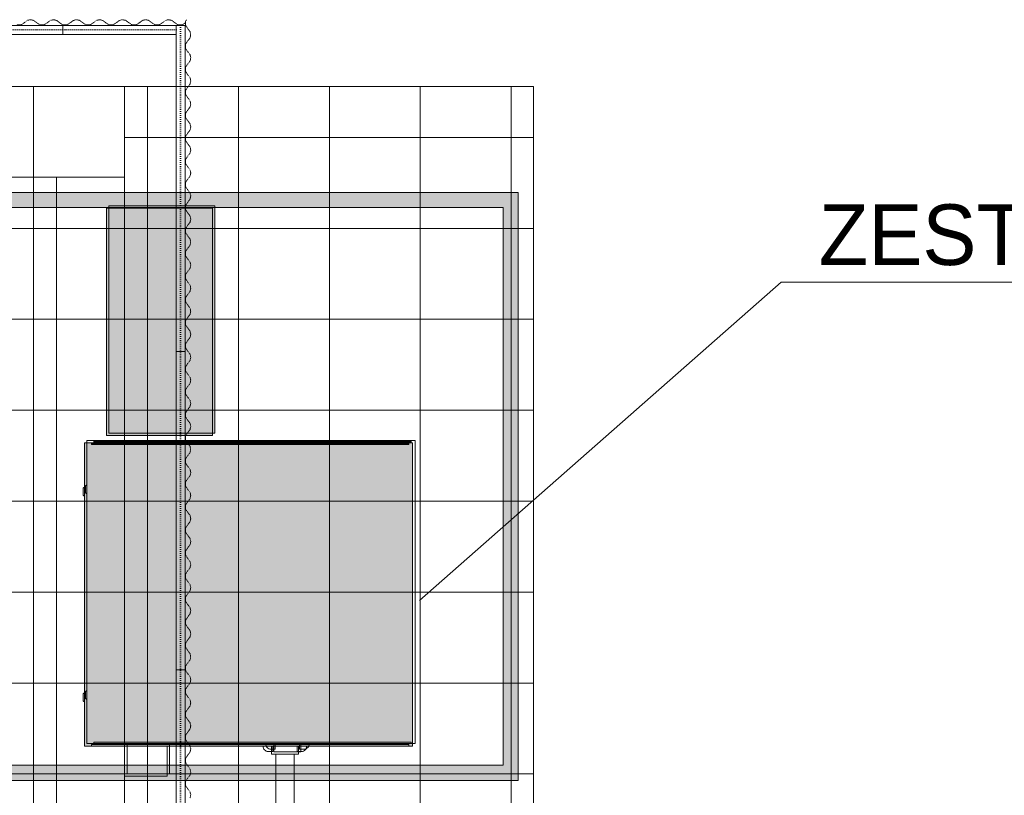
# Model space of a CAD drawing. Header units: centimetres. Extents: x -1589 to 108054, y -205274 to 31709.
# Tile 36 of 256: x 42366 to 45615, y -72733 to -70174. Entities that reach past the tile are written whole.
import ezdxf

# ---------------------------------------------------------------- set-up
doc = ezdxf.new("R2010")
doc.units = ezdxf.units.CM
doc.header["$LTSCALE"] = 0.01
doc.header["$MEASUREMENT"] = 0
doc.linetypes.add('11108-COL-C310_XMODEL$0$HIDDEN', pattern=[0.375, 0.25, -0.125])
doc.linetypes.add('Kropkowana', pattern=[63.499999, 0, -63.499999])
for name, color, linetype in [('2_barierki.K_IR', 7, 'Continuous'), ('2_belki.K_IR', 7, 'Continuous'), ('2_schody.K_IR', 7, 'Continuous'), ('2_słupy.K_IR', 7, 'Continuous'), ('2_ściana dekoracyjna 3', 7, 'Continuous'), ('_WOD-KAN', 7, 'Continuous')]:
    doc.layers.add(name, color=color, linetype=linetype)
for name, color, linetype, lineweight in [('A-DETL-GENF', 7, 'Continuous', 18), ('A-DETL-THIN', 7, 'Continuous', 18), ('F-SPRN', 7, 'Continuous', 18), ('P-PIPE', 7, 'Continuous', 9)]:
    doc.layers.add(name, color=color, linetype=linetype, lineweight=lineweight)
doc.styles.add('GENERATED_STYLE_1', font='txt')

# ---------------------------------------------------------------- blocks, each defined once
blk = doc.blocks.new('HELIGUARD BEZ BT - HELIGUARD BEZ BT-V24-Poziom ramy lądowiska DIFFS_ RMS_ Heliguard')
at = {"layer": 'F-SPRN', "color": 5, "true_color": 0x0000ff}
for p, q in [((-452.9, 521.9), (-452.9, 521.9)), ((-452.9, 519.5), (-452.9, 521.8)), ((-451.9, 519.5), (-451.9, 523.8)), ((-451.9, 523.8), (-426.3, 523.8)), ((-426.3, 523.8), (-426.3, 519.5)), ((-425.2, 521.9), (-425.2, 521.9)), ((-425.2, 521.8), (-425.2, 519.5)), ((226.8, 521.9), (225.6, 521.9)), ((225.6, 521.9), (225.6, 521.9)), ((225.6, 519.5), (225.6, 521.8)), ((226.8, 519.5), (226.8, 523.8)), ((226.8, 523.8), (252.4, 523.8)), ((252.4, 523.8), (252.4, 519.5)), ((253.3, 521.9), (253.3, 521.9)), ((253.3, 521.8), (253.3, 519.5)), ((-599.5, 499.2), (-599.5, 519.5)), ((-599.5, 519.5), (400.4, 519.5)), ((-599.5, -563.8), (-599.5, 499.2)), ((-599.5, -550.8), (-599.5, 496.2)), ((-595, 496.2), (-599.5, 496.2)), ((-595, 496.2), (-595, -550.8)), ((395.3, -550.8), (395.3, 496.2)), ((398.4, 496.2), (395.3, 496.2)), ((398.4, 496.2), (398.4, -550.8)), ((400.4, 519.5), (400.4, 499.2)), ((400.4, 499.2), (400.4, -563.8)), ((-699.5, 246.5), (-699.5, 386.5)), ((-599.5, 386.5), (-699.5, 386.5)), ((-699.5, 246.5), (-599.5, 246.5)), ((-595, -550.8), (-599.5, -550.8)), ((398.4, -550.8), (395.3, -550.8)), ((400.4, -563.8), (-599.5, -563.8))]:
    blk.add_line(p, q, dxfattribs=at)

msp = doc.modelspace()

# ---------------------------------------------------------------- hatches: boundary and pattern name
at = {"layer": '2_barierki.K_IR', "linetype": 'Continuous', "lineweight": 5, "ltscale": 10}
for points in [[(40661.63141, -70744.12968), (40661.63085, -70794.12968), (43961.71357, -70794.1665), (44011.71357, -70744.16706)], [(44011.71357, -70744.16706), (43961.71357, -70794.1665), (43961.71357, -72633.9505), (44011.71357, -72683.9505)], [(42411.6291, -72683.9505), (42411.6291, -72633.9505), (42311.6291, -72633.9505), (42311.6291, -72683.9505)], [(44011.71357, -72683.9505), (43961.71357, -72633.9505), (42411.6291, -72633.9505), (42411.6291, -72683.9505)]]:
    msp.add_hatch(color=8, dxfattribs=at).paths.add_polyline_path(points)
at = {"layer": '2_schody.K_IR', "linetype": 'Continuous', "lineweight": 5, "ltscale": 10}
h = msp.add_hatch(dxfattribs=at)
h.set_pattern_fill('Siatka_30x30', color=8, scale=10, style=0, pattern_type=2)
h.set_pattern_definition([(0, (26888.05, -91862.7), (0, 300), []), (90, (26888.05, -91862.7), (-300, 0), [])])
h.paths.add_polyline_path([(40661.63195, -72444.17928), (40461.63197, -72444.17928), (40461.63197, -74394.1793), (44061.71357, -74394.1793), (44061.71357, -72741.85783), (44061.71357, -70394.16764), (42711.63197, -70394.16764), (42711.63197, -70694.16762), (42411.63193, -70694.16762), (40661.63195, -70694.16762)])
at = {"layer": 'A-DETL-GENF', "true_color": 0xe4431b}
for points in [[(43002.28071, -71545.74783), (43002.28071, -70795.74783), (42652.28071, -70795.74783), (42652.28071, -71545.74783), (42943.4773, -71545.74783)], [(43010.69795, -71537.90473), (43010.69795, -70787.90473), (42660.69795, -70787.90473), (42660.69795, -71537.90473), (42951.61996, -71537.90473)]]:
    msp.add_hatch(color=20, dxfattribs=at).paths.add_polyline_path(points)
at = {"layer": 'A-DETL-GENF', "true_color": 0xa7383c}
h = msp.add_hatch(color=15, dxfattribs=at)
h.paths.add_polyline_path([(63952.18599, -89874.25886), (64919.72425, -89621.93026), (64646.36066, -88573.73463), (63678.8224, -88826.06323), (63949.63886, -89864.49206)])
h.paths.add_polyline_path([(42626.33247, -72570.37042), (43662.97235, -72570.37042), (43662.97235, -71570.47042), (42579.71719, -71570.47042), (42579.71719, -72570.37042)])

# ---------------------------------------------------------------- linework, layer by layer
at = {"layer": '2_barierki.K_IR', "color": 8, "linetype": 'Continuous', "lineweight": 5, "ltscale": 10}
for p, q in [((44011.71357, -70744.16706), (40661.63141, -70744.12968)), ((44011.71357, -72683.9505), (44011.71357, -70744.16706)), ((40661.63085, -70794.12968), (43961.71357, -70794.1665)), ((43961.71357, -70794.1665), (43961.71357, -72633.9505)), ((42411.6291, -72633.9505), (42311.6291, -72633.9505)), ((43961.71357, -72633.9505), (42411.6291, -72633.9505)), ((42311.6291, -72683.9505), (42411.6291, -72683.9505)), ((42411.6291, -72683.9505), (44011.71357, -72683.9505))]:
    msp.add_line(p, q, dxfattribs=at)
at = {"layer": '2_belki.K_IR', "color": 8, "linetype": 'Continuous', "lineweight": 5, "ltscale": 10}
for p, q in [((36211.63196, -70394.16762), (42411.63196, -70394.16761)), ((42411.63196, -70694.16763), (42411.63196, -70394.16761)), ((36211.63196, -70694.16764), (42411.63196, -70694.16763)), ((42411.63197, -70694.16762), (42411.63197, -74094.1793)), ((42411.63197, -70694.16762), (42711.63199, -70694.16762)), ((42411.63197, -70694.16762), (42411.63197, -74094.1793)), ((42411.63197, -70694.16762), (42711.63199, -70694.16762)), ((42711.63199, -70694.16762), (42711.63199, -74094.1793)), ((42711.63199, -70694.16762), (42711.63199, -74094.1793))]:
    msp.add_line(p, q, dxfattribs=at)
at = {"layer": '2_schody.K_IR', "color": 8, "linetype": 'Continuous', "lineweight": 5, "ltscale": 10, "flags": 128}
msp.add_lwpolyline([(40661.63195, -72444.17928), (40461.63197, -72444.17928), (40461.63197, -74394.1793), (44061.71357, -74394.1793), (44061.71357, -72741.85783), (44061.71357, -70394.16764), (42711.63197, -70394.16764), (42711.63197, -70694.16762), (42411.63193, -70694.16762), (40661.63195, -70694.16762)], close=True, dxfattribs=at)
at = {"layer": '2_słupy.K_IR', "color": 8, "linetype": 'Continuous', "lineweight": 5, "ltscale": 10, "flags": 128}
msp.add_lwpolyline([(42411.63197, -70394.16762), (42711.63197, -70394.16762), (42711.63197, -70694.16762), (42411.63197, -70694.16762)], close=True, dxfattribs=at)
at = {"layer": '2_ściana dekoracyjna 3', "color": 8, "linetype": '11108-COL-C310_XMODEL$0$HIDDEN', "lineweight": 5, "ltscale": 10}
for p, q in [((42391.36256, -70176.53139), (42382.87446, -70183.16762)), ((42401.87446, -70174.16762), (42391.36256, -70176.53139)), ((42412.38636, -70176.53139), (42401.87446, -70174.16762)), ((42420.87446, -70183.16762), (42412.38636, -70176.53139)), ((42467.36256, -70176.53139), (42458.87446, -70183.16762)), ((42477.87446, -70174.16762), (42467.36256, -70176.53139)), ((42488.38636, -70176.53139), (42477.87446, -70174.16762)), ((42496.87446, -70183.16762), (42488.38636, -70176.53139)), ((42543.36256, -70176.53139), (42534.87446, -70183.16762)), ((42553.87446, -70174.16762), (42543.36256, -70176.53139)), ((42564.38636, -70176.53139), (42553.87446, -70174.16762)), ((42572.87446, -70183.16762), (42564.38636, -70176.53139)), ((42619.36256, -70176.53139), (42610.87446, -70183.16762)), ((42629.87446, -70174.16762), (42619.36256, -70176.53139)), ((42640.38636, -70176.53139), (42629.87446, -70174.16762)), ((42648.87446, -70183.16762), (42640.38636, -70176.53139)), ((42695.36256, -70176.53139), (42686.87446, -70183.16762)), ((42705.87446, -70174.16762), (42695.36256, -70176.53139)), ((42716.38636, -70176.53139), (42705.87446, -70174.16762)), ((42724.87446, -70183.16762), (42716.38636, -70176.53139)), ((42771.36256, -70176.53139), (42762.87446, -70183.16762)), ((42781.87446, -70174.16762), (42771.36256, -70176.53139)), ((42792.38636, -70176.53139), (42781.87446, -70174.16762)), ((42800.87446, -70183.16762), (42792.38636, -70176.53139)), ((42847.36256, -70176.53139), (42838.87446, -70183.16762)), ((42857.87446, -70174.16762), (42847.36256, -70176.53139)), ((42868.38636, -70176.53139), (42857.87446, -70174.16762)), ((42876.87446, -70183.16762), (42868.38636, -70176.53139)), ((42917.00326, -70174.16762), (42913.89019, -70178.81878)), ((42913.89019, -70178.81878), (42913.89019, -70193.09339)), ((42371.01177, -70191.10747), (42356.73715, -70191.10747)), ((42382.87446, -70183.16762), (42371.01177, -70191.10747)), ((42432.73715, -70191.10747), (42420.87446, -70183.16762)), ((42447.01177, -70191.10747), (42432.73715, -70191.10747)), ((42458.87446, -70183.16762), (42447.01177, -70191.10747)), ((42508.73715, -70191.10747), (42496.87446, -70183.16762)), ((42523.01177, -70191.10747), (42508.73715, -70191.10747)), ((42534.87446, -70183.16762), (42523.01177, -70191.10747)), ((42584.73715, -70191.10747), (42572.87446, -70183.16762)), ((42599.01177, -70191.10747), (42584.73715, -70191.10747)), ((42610.87446, -70183.16762), (42599.01177, -70191.10747)), ((42660.73715, -70191.10747), (42648.87446, -70183.16762)), ((42675.01177, -70191.10747), (42660.73715, -70191.10747)), ((42686.87446, -70183.16762), (42675.01177, -70191.10747)), ((42736.73715, -70191.10747), (42724.87446, -70183.16762)), ((42751.01177, -70191.10747), (42736.73715, -70191.10747)), ((42762.87446, -70183.16762), (42751.01177, -70191.10747)), ((42812.73715, -70191.10747), (42800.87446, -70183.16762)), ((42827.01177, -70191.10747), (42812.73715, -70191.10747)), ((42838.87446, -70183.16762), (42827.01177, -70191.10747)), ((42888.73715, -70191.10747), (42876.87446, -70183.16762)), ((42903.01177, -70191.10747), (42888.73715, -70191.10747)), ((42913.92181, -70183.80524), (42903.01177, -70191.10747)), ((42913.89019, -70193.09339), (42921.83004, -70204.95608)), ((42921.83004, -70204.95608), (42928.46627, -70213.44419)), ((42921.83004, -70242.95608), (42913.89019, -70254.81878)), ((42928.46627, -70234.46798), (42921.83004, -70242.95608)), ((42928.46627, -70213.44419), (42930.83004, -70223.95608)), ((42930.83004, -70223.95608), (42928.46627, -70234.46798)), ((42913.89019, -70254.81878), (42913.89019, -70269.09339)), ((42913.89019, -70269.09339), (42921.83004, -70280.95608)), ((42921.83004, -70280.95608), (42928.46627, -70289.44419)), ((42928.46627, -70310.46798), (42921.83004, -70318.95608)), ((42928.46627, -70289.44419), (42930.83004, -70299.95608)), ((42930.83004, -70299.95608), (42928.46627, -70310.46798)), ((42921.83004, -70318.95608), (42913.89019, -70330.81878)), ((42913.89019, -70330.81878), (42913.89019, -70345.09339)), ((42913.89019, -70345.09339), (42921.83004, -70356.95608)), ((42921.83004, -70356.95608), (42928.46627, -70365.44419)), ((42928.46627, -70365.44419), (42930.83004, -70375.95608)), ((42921.83004, -70394.95608), (42913.89019, -70406.81878)), ((42913.89019, -70406.81878), (42913.89019, -70421.09339)), ((42928.46627, -70386.46798), (42921.83004, -70394.95608)), ((42930.83004, -70375.95608), (42928.46627, -70386.46798)), ((42913.89019, -70421.09339), (42921.83004, -70432.95608)), ((42921.83004, -70432.95608), (42928.46627, -70441.44419)), ((42921.83004, -70470.95608), (42913.89019, -70482.81878)), ((42928.46627, -70462.46798), (42921.83004, -70470.95608)), ((42928.46627, -70441.44419), (42930.83004, -70451.95608)), ((42930.83004, -70451.95608), (42928.46627, -70462.46798)), ((42913.89019, -70482.81878), (42913.89019, -70497.09339)), ((42913.89019, -70497.09339), (42921.83004, -70508.95608)), ((42921.83004, -70508.95608), (42928.46627, -70517.44419)), ((42928.46627, -70517.44419), (42930.83004, -70527.95608)), ((42930.83004, -70527.95608), (42928.46627, -70538.46798)), ((42921.83004, -70546.95608), (42913.89019, -70558.81878)), ((42913.89019, -70558.81878), (42913.89019, -70573.09339)), ((42928.46627, -70538.46798), (42921.83004, -70546.95608)), ((42913.89019, -70573.09339), (42921.83004, -70584.95608)), ((42921.83004, -70584.95608), (42928.46627, -70593.44419)), ((42928.46627, -70593.44419), (42930.83004, -70603.95608)), ((42921.83004, -70622.95608), (42913.89019, -70634.81878)), ((42913.89019, -70634.81878), (42913.89019, -70649.09339)), ((42928.46627, -70614.46798), (42921.83004, -70622.95608)), ((42930.83004, -70603.95608), (42928.46627, -70614.46798)), ((42913.89019, -70649.09339), (42921.83004, -70660.95608)), ((42921.83004, -70660.95608), (42928.46627, -70669.44419)), ((42921.83004, -70698.95608), (42913.89019, -70710.81878)), ((42928.46627, -70690.46798), (42921.83004, -70698.95608)), ((42928.46627, -70669.44419), (42930.83004, -70679.95608)), ((42930.83004, -70679.95608), (42928.46627, -70690.46798)), ((42913.89019, -70710.81878), (42913.89019, -70725.09339)), ((42913.89019, -70725.09339), (42921.83004, -70736.95608)), ((42921.83004, -70736.95608), (42928.46627, -70745.44419)), ((42928.46627, -70745.44419), (42930.83004, -70755.95608)), ((42930.83004, -70755.95608), (42928.46627, -70766.46798)), ((42921.83004, -70774.95608), (42913.89019, -70786.81878)), ((42913.89019, -70786.81878), (42913.89019, -70801.09339)), ((42928.46627, -70766.46798), (42921.83004, -70774.95608)), ((42913.89019, -70801.09339), (42921.83004, -70812.95608)), ((42921.83004, -70812.95608), (42928.46627, -70821.44419)), ((42928.46627, -70821.44419), (42930.83004, -70831.95608)), ((42921.83004, -70850.95608), (42913.89019, -70862.81878)), ((42913.89019, -70862.81878), (42913.89019, -70877.09339)), ((42928.46627, -70842.46798), (42921.83004, -70850.95608)), ((42930.83004, -70831.95608), (42928.46627, -70842.46798)), ((42913.89019, -70877.09339), (42921.83004, -70888.95608)), ((42921.83004, -70888.95608), (42928.46627, -70897.44419)), ((42921.83004, -70926.95608), (42913.89019, -70938.81878)), ((42928.46627, -70918.46798), (42921.83004, -70926.95608)), ((42928.46627, -70897.44419), (42930.83004, -70907.95608)), ((42930.83004, -70907.95608), (42928.46627, -70918.46798)), ((42913.89019, -70938.81878), (42913.89019, -70953.09339)), ((42913.89019, -70953.09339), (42921.83004, -70964.95608)), ((42921.83004, -70964.95608), (42928.46627, -70973.44419)), ((42928.46627, -70973.44419), (42930.83004, -70983.95608)), ((42930.83004, -70983.95608), (42928.46627, -70994.46798)), ((42921.83004, -71002.95608), (42913.89019, -71014.81878)), ((42913.89019, -71014.81878), (42913.89019, -71029.09339)), ((42928.46627, -70994.46798), (42921.83004, -71002.95608)), ((42913.89019, -71029.09339), (42921.83004, -71040.95608)), ((42921.83004, -71040.95608), (42928.46627, -71049.44419)), ((42928.46627, -71049.44419), (42930.83004, -71059.95608)), ((42921.83004, -71078.95608), (42913.89019, -71090.81878)), ((42928.46627, -71070.46798), (42921.83004, -71078.95608)), ((42930.83004, -71059.95608), (42928.46627, -71070.46798)), ((42913.89019, -71090.81878), (42913.89019, -71105.09339)), ((42913.89019, -71105.09339), (42921.83004, -71116.95608)), ((42921.83004, -71116.95608), (42928.46627, -71125.44419)), ((42921.83004, -71154.95608), (42913.89019, -71166.81878)), ((42928.46627, -71146.46798), (42921.83004, -71154.95608)), ((42928.46627, -71125.44419), (42930.83004, -71135.95608)), ((42930.83004, -71135.95608), (42928.46627, -71146.46798)), ((42913.89019, -71166.81878), (42913.89019, -71181.09339)), ((42913.89019, -71181.09339), (42921.83004, -71192.95608)), ((42921.83004, -71192.95608), (42928.46627, -71201.44419)), ((42928.46627, -71201.44419), (42930.83004, -71211.95608)), ((42930.83004, -71211.95608), (42928.46627, -71222.46798)), ((42921.83004, -71230.95608), (42913.89019, -71242.81878)), ((42913.89019, -71242.81878), (42913.89019, -71257.09339)), ((42928.46627, -71222.46798), (42921.83004, -71230.95608)), ((42913.89019, -71257.09339), (42921.83004, -71268.95608)), ((42921.83004, -71268.95608), (42928.46627, -71277.44419)), ((42928.46627, -71277.44419), (42930.83004, -71287.95608)), ((42921.83004, -71306.95608), (42913.89019, -71318.81878)), ((42928.46627, -71298.46798), (42921.83004, -71306.95608)), ((42930.83004, -71287.95608), (42928.46627, -71298.46798)), ((42913.89019, -71318.81878), (42913.89019, -71333.09339)), ((42913.89019, -71333.09339), (42921.83004, -71344.95608)), ((42921.83004, -71344.95608), (42928.46627, -71353.44419)), ((42928.46627, -71374.46798), (42921.83004, -71382.95608)), ((42928.46627, -71353.44419), (42930.83004, -71363.95608)), ((42930.83004, -71363.95608), (42928.46627, -71374.46798)), ((42921.83004, -71382.95608), (42913.89019, -71394.81878)), ((42913.89019, -71394.81878), (42913.89019, -71409.09339)), ((42913.89019, -71409.09339), (42921.83004, -71420.95608)), ((42921.83004, -71420.95608), (42928.46627, -71429.44419)), ((42928.46627, -71429.44419), (42930.83004, -71439.95608)), ((42930.83004, -71439.95608), (42928.46627, -71450.46798)), ((42921.83004, -71458.95608), (42913.89019, -71470.81878)), ((42913.89019, -71470.81878), (42913.89019, -71485.09339)), ((42928.46627, -71450.46798), (42921.83004, -71458.95608)), ((42913.89019, -71485.09339), (42921.83004, -71496.95608)), ((42921.83004, -71496.95608), (42928.46627, -71505.44419)), ((42928.46627, -71505.44419), (42930.83004, -71515.95608)), ((42921.83004, -71534.95608), (42913.89019, -71546.81878)), ((42928.46627, -71526.46798), (42921.83004, -71534.95608)), ((42930.83004, -71515.95608), (42928.46627, -71526.46798)), ((42913.89019, -71546.81878), (42913.89019, -71561.09339)), ((42913.89019, -71561.09339), (42921.83004, -71572.95608)), ((42921.83004, -71572.95608), (42928.46627, -71581.44419)), ((42928.46627, -71602.46798), (42921.83004, -71610.95608)), ((42928.46627, -71581.44419), (42930.83004, -71591.95608)), ((42930.83004, -71591.95608), (42928.46627, -71602.46798)), ((42921.83004, -71610.95608), (42913.89019, -71622.81878)), ((42913.89019, -71622.81878), (42913.89019, -71637.09339)), ((42913.89019, -71637.09339), (42921.83004, -71648.95608)), ((42921.83004, -71648.95608), (42928.46627, -71657.44419)), ((42928.46627, -71657.44419), (42930.83004, -71667.95608)), ((42930.83004, -71667.95608), (42928.46627, -71678.46798)), ((42921.83004, -71686.95608), (42913.89019, -71698.81878)), ((42913.89019, -71698.81878), (42913.89019, -71713.09339)), ((42928.46627, -71678.46798), (42921.83004, -71686.95608)), ((42913.89019, -71713.09339), (42921.83004, -71724.95608)), ((42921.83004, -71724.95608), (42928.46627, -71733.44419)), ((42928.46627, -71733.44419), (42930.83004, -71743.95608)), ((42921.83004, -71762.95608), (42913.89019, -71774.81878)), ((42928.46627, -71754.46798), (42921.83004, -71762.95608)), ((42930.83004, -71743.95608), (42928.46627, -71754.46798)), ((42913.89019, -71774.81878), (42913.89019, -71789.09339)), ((42913.89019, -71789.09339), (42921.83004, -71800.95608)), ((42921.83004, -71800.95608), (42928.46627, -71809.44419)), ((42928.46627, -71830.46798), (42921.83004, -71838.95608)), ((42928.46627, -71809.44419), (42930.83004, -71819.95608)), ((42930.83004, -71819.95608), (42928.46627, -71830.46798)), ((42921.83004, -71838.95608), (42913.89019, -71850.81878)), ((42913.89019, -71850.81878), (42913.89019, -71865.09339)), ((42913.89019, -71865.09339), (42921.83004, -71876.95608)), ((42921.83004, -71876.95608), (42928.46627, -71885.44419)), ((42928.46627, -71885.44419), (42930.83004, -71895.95608)), ((42930.83004, -71895.95608), (42928.46627, -71906.46798)), ((42921.83004, -71914.95608), (42913.89019, -71926.81878)), ((42913.89019, -71926.81878), (42913.89019, -71941.09339)), ((42928.46627, -71906.46798), (42921.83004, -71914.95608)), ((42913.89019, -71941.09339), (42921.83004, -71952.95608)), ((42921.83004, -71952.95608), (42928.46627, -71961.44419)), ((42928.46627, -71961.44419), (42930.83004, -71971.95608)), ((42921.83004, -71990.95608), (42913.89019, -72002.81878)), ((42928.46627, -71982.46798), (42921.83004, -71990.95608)), ((42930.83004, -71971.95608), (42928.46627, -71982.46798)), ((42913.89019, -72002.81878), (42913.89019, -72017.09339)), ((42913.89019, -72017.09339), (42921.83004, -72028.95608)), ((42921.83004, -72028.95608), (42928.46627, -72037.44419)), ((42928.46627, -72058.46798), (42921.83004, -72066.95608)), ((42928.46627, -72037.44419), (42930.83004, -72047.95608)), ((42930.83004, -72047.95608), (42928.46627, -72058.46798)), ((42921.83004, -72066.95608), (42913.89019, -72078.81878)), ((42913.89019, -72078.81878), (42913.89019, -72093.09339)), ((42913.89019, -72093.09339), (42921.83004, -72104.95608)), ((42921.83004, -72104.95608), (42928.46627, -72113.44419)), ((42928.46627, -72113.44419), (42930.83004, -72123.95608)), ((42930.83004, -72123.95608), (42928.46627, -72134.46798)), ((42921.83004, -72142.95608), (42913.89019, -72154.81878)), ((42913.89019, -72154.81878), (42913.89019, -72169.09339)), ((42928.46627, -72134.46798), (42921.83004, -72142.95608)), ((42913.89019, -72169.09339), (42921.83004, -72180.95608)), ((42921.83004, -72180.95608), (42928.46627, -72189.44419)), ((42928.46627, -72189.44419), (42930.83004, -72199.95608)), ((42921.83004, -72218.95608), (42913.89019, -72230.81878)), ((42928.46627, -72210.46798), (42921.83004, -72218.95608)), ((42930.83004, -72199.95608), (42928.46627, -72210.46798)), ((42913.89019, -72230.81878), (42913.89019, -72245.09339)), ((42913.89019, -72245.09339), (42921.83004, -72256.95608)), ((42921.83004, -72256.95608), (42928.46627, -72265.44419)), ((42928.46627, -72286.46798), (42921.83004, -72294.95608)), ((42928.46627, -72265.44419), (42930.83004, -72275.95608)), ((42930.83004, -72275.95608), (42928.46627, -72286.46798)), ((42921.83004, -72294.95608), (42913.89019, -72306.81878)), ((42913.89019, -72306.81878), (42913.89019, -72321.09339)), ((42913.89019, -72321.09339), (42921.83004, -72332.95608)), ((42921.83004, -72332.95608), (42928.46627, -72341.44419)), ((42928.46627, -72341.44419), (42930.83004, -72351.95608)), ((42930.83004, -72351.95608), (42928.46627, -72362.46798)), ((42921.83004, -72370.95608), (42913.89019, -72382.81878)), ((42913.89019, -72382.81878), (42913.89019, -72397.09339)), ((42928.46627, -72362.46798), (42921.83004, -72370.95608)), ((42913.89019, -72397.09339), (42921.83004, -72408.95608)), ((42921.83004, -72408.95608), (42928.46627, -72417.44419)), ((42928.46627, -72417.44419), (42930.83004, -72427.95608)), ((42921.83004, -72446.95608), (42913.89019, -72458.81878)), ((42928.46627, -72438.46798), (42921.83004, -72446.95608)), ((42930.83004, -72427.95608), (42928.46627, -72438.46798)), ((42913.89019, -72458.81878), (42913.89019, -72473.09339)), ((42913.89019, -72473.09339), (42921.83004, -72484.95608)), ((42921.83004, -72484.95608), (42928.46627, -72493.44419)), ((42928.46627, -72514.46798), (42921.83004, -72522.95608)), ((42928.46627, -72493.44419), (42930.83004, -72503.95608)), ((42930.83004, -72503.95608), (42928.46627, -72514.46798)), ((42921.83004, -72522.95608), (42913.89019, -72534.81878)), ((42913.89019, -72534.81878), (42913.89019, -72549.09339)), ((42913.89019, -72549.09339), (42921.83004, -72560.95608)), ((42921.83004, -72560.95608), (42928.46627, -72569.44419)), ((42928.46627, -72569.44419), (42930.83004, -72579.95608)), ((42930.83004, -72579.95608), (42928.46627, -72590.46798)), ((42921.83004, -72598.95608), (42913.89019, -72610.81878)), ((42913.89019, -72610.81878), (42913.89019, -72625.09339)), ((42928.46627, -72590.46798), (42921.83004, -72598.95608)), ((42913.89019, -72625.09339), (42921.83004, -72636.95608)), ((42921.83004, -72636.95608), (42928.46627, -72645.44419)), ((42928.46627, -72645.44419), (42930.83004, -72655.95608)), ((42921.83004, -72674.95608), (42913.89019, -72686.81878)), ((42928.46627, -72666.46798), (42921.83004, -72674.95608)), ((42930.83004, -72655.95608), (42928.46627, -72666.46798)), ((42913.89019, -72686.81878), (42913.89019, -72701.09339)), ((42913.89019, -72701.09339), (42921.83004, -72712.95608)), ((42921.83004, -72712.95608), (42928.46627, -72721.44419)), ((42928.46627, -72721.44419), (42930.83004, -72731.95608)), ((42930.83004, -72731.95608), (42928.46627, -72742.46798))]:
    msp.add_line(p, q, dxfattribs=at)
at = {"layer": '2_ściana dekoracyjna 3', "color": 8, "linetype": 'Kropkowana', "lineweight": 5, "ltscale": 10}
for p, q in [((42882.4798, -70207.98782), (38341.63197, -70207.98782)), ((42897.4798, -74444.17928), (42897.4798, -70192.98782))]:
    msp.add_line(p, q, dxfattribs=at)
at = {"layer": '2_ściana dekoracyjna 3', "color": 8, "linetype": 'Continuous', "lineweight": 5, "ltscale": 10}
for p, q in [((41469.30977, -70192.98782), (42508.40538, -70192.98782)), ((42508.40538, -70222.98782), (42508.40538, -70192.98782)), ((42508.40538, -70192.98782), (42690.24711, -70192.98782)), ((42690.24711, -70192.98782), (42882.4798, -70192.98782)), ((42912.4798, -70192.98782), (42882.4798, -70192.98782)), ((42882.4798, -70192.98782), (42882.4798, -70744.06808)), ((42882.4798, -70222.98782), (42882.4798, -70192.98782)), ((42912.4798, -70192.98782), (42912.4798, -70744.06808)), ((41469.30977, -70222.98782), (42508.40538, -70222.98782)), ((42508.40538, -70222.98782), (42690.24711, -70222.98782)), ((42690.24711, -70222.98782), (42882.4798, -70222.98782)), ((42882.4798, -70744.06866), (42882.4798, -71268.90661)), ((42912.4798, -70744.06866), (42912.4798, -71268.90661)), ((42912.4798, -71268.90661), (42882.4798, -71268.90661)), ((42882.4798, -71268.90661), (42882.4798, -72318.58355)), ((42912.4798, -71268.90661), (42912.4798, -72318.58355)), ((42912.4798, -72318.58355), (42882.4798, -72318.58355)), ((42882.4798, -72318.58355), (42882.4798, -73368.26049)), ((42912.4798, -72318.58355), (42912.4798, -73368.26049))]:
    msp.add_line(p, q, dxfattribs=at)
at = {"layer": '_WOD-KAN', "color": 7, "linetype": 'Continuous', "lineweight": 5, "flags": 128}
msp.add_lwpolyline([(49381.96539, -71039.99069), (44878.99636, -71039.94005), (43685.60927, -72090.25177)], dxfattribs=at)
at = {"layer": 'A-DETL-THIN'}
for p, q in [((43002.28071, -70795.74783), (42652.28071, -70795.74783)), ((42652.28071, -70795.74783), (42652.28071, -71545.74783)), ((43010.69795, -70787.90473), (42660.69795, -70787.90473)), ((42660.69795, -70787.90473), (42660.69795, -71537.90473)), ((43002.28071, -71545.74783), (43002.28071, -70795.74783)), ((43010.69795, -71537.90473), (43010.69795, -70787.90473)), ((42660.69795, -71537.90473), (43010.69795, -71537.90473)), ((43662.97235, -71570.47042), (42579.71719, -71570.47042)), ((42579.71719, -71570.47042), (42579.71719, -72570.37042)), ((43671.38959, -71562.62732), (42588.13443, -71562.62732)), ((42588.13443, -71562.62732), (42588.13443, -72562.52732)), ((42652.28071, -71545.74783), (43002.28071, -71545.74783)), ((43662.97235, -72570.37042), (43662.97235, -71570.47042)), ((43671.38959, -72562.52732), (43671.38959, -71562.62732)), ((42579.71719, -72570.37042), (43662.97235, -72570.37042)), ((42588.13443, -72562.52732), (43671.38959, -72562.52732))]:
    msp.add_line(p, q, dxfattribs=at)
at = {"layer": 'F-SPRN', "color": 5, "true_color": 0x0000ff}
for p, q in [((42579.71719, -71570.47042), (42599.99201, -71570.47042)), ((42579.71719, -72570.37042), (42579.71719, -71570.47042)), ((42599.99201, -71570.47042), (43662.97235, -71570.47042)), ((42602.97235, -71572.4796), (43650.02831, -71572.4796)), ((42602.97235, -71572.4796), (42602.97235, -71575.58057)), ((43650.02831, -71575.58057), (42602.97235, -71575.58057)), ((43650.02831, -71572.4796), (43650.02831, -71575.58057)), ((43662.97235, -71570.47042), (43662.97235, -72570.37042)), ((42575.38963, -71718.53358), (42579.71719, -71718.53358)), ((42575.38963, -71744.10618), (42575.38963, -71718.53358)), ((42577.31074, -71717.61136), (42577.30727, -71717.61136)), ((42577.38266, -71717.61136), (42579.71719, -71717.61136)), ((42579.71719, -71744.10618), (42575.38963, -71744.10618)), ((42577.30727, -71744.10618), (42577.30727, -71745.33686)), ((42577.30727, -71745.33686), (42577.31074, -71745.33686)), ((42579.71719, -71745.33686), (42577.38266, -71745.33686)), ((42575.38963, -72397.17707), (42579.71719, -72397.17707)), ((42575.38963, -72422.74967), (42575.38963, -72397.17707)), ((42577.31074, -72396.07088), (42577.30727, -72396.07088)), ((42577.38266, -72396.07088), (42579.71719, -72396.07088)), ((42579.71719, -72422.74967), (42575.38963, -72422.74967)), ((42577.30727, -72423.79637), (42577.31074, -72423.79637)), ((42579.71719, -72423.79637), (42577.38266, -72423.79637)), ((42599.99201, -72570.37042), (42579.71719, -72570.37042)), ((43662.97235, -72570.37042), (42599.99201, -72570.37042)), ((42602.97235, -72565.88739), (43650.02831, -72565.88739)), ((42602.97235, -72565.88739), (42602.97235, -72570.37042)), ((43650.02831, -72570.37042), (42602.97235, -72570.37042)), ((42712.68439, -72570.37042), (42712.68439, -72670.37042)), ((42852.68439, -72670.37042), (42852.68439, -72570.37042)), ((43650.02831, -72565.88739), (43650.02831, -72570.37042)), ((42852.68439, -72670.37042), (42712.68439, -72670.37042))]:
    msp.add_line(p, q, dxfattribs=at)
at = {"layer": 'P-PIPE', "color": 106, "extrusion": (0, 0, -1)}
for p, q in [((43195.25084, -72580.98465), (43209.65758, -72580.98465)), ((43196.95127, -72570.37042), (43196.95127, -72597.29442)), ((43201.24034, -72588.82776), (43201.24034, -72570.37042)), ((43205.36851, -72562.52732), (43205.36851, -72589.45132)), ((43209.65758, -72580.98465), (43209.65758, -72562.52732)), ((43281.5622, -72570.37042), (43281.5622, -72588.82776)), ((43285.85127, -72597.29442), (43285.85127, -72570.37042)), ((43289.97944, -72562.52732), (43289.97944, -72580.98465)), ((43289.97944, -72580.98465), (43304.38618, -72580.98465)), ((43294.26851, -72589.45132), (43294.26851, -72562.52732)), ((43186.8336, -72588.82776), (43201.24034, -72588.82776)), ((43285.85127, -72597.29442), (43196.95127, -72597.29442)), ((43294.26851, -72589.45132), (43205.36851, -72589.45132)), ((43281.5622, -72588.82776), (43295.96894, -72588.82776))]:
    msp.add_line(p, q, dxfattribs=at)
at = {"layer": 'P-PIPE', "color": 106}
for p, q in [((43211.25127, -72597.29442), (43211.25127, -74089.83383)), ((43271.55127, -74089.83379), (43271.55127, -72597.29442))]:
    msp.add_line(p, q, dxfattribs=at)
at = {"layer": 'P-PIPE', "color": 106, "extrusion": (0, 0, -1)}
for centre, start, end in [((-43186.8336, -72571.89442), 270, 5.21599946), ((-43195.25084, -72564.05132), 270, 5.21599946), ((-43295.96894, -72571.89442), 174.78400054, 270), ((-43304.38618, -72564.05132), 174.78400054, 270)]:
    msp.add_arc(centre, 16.93333, start, end, dxfattribs=at)

# ---------------------------------------------------------------- block references
at = {"layer": 'F-SPRN', "color": 5, "true_color": 0x0000ff, "rotation": 90.00000000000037}
msp.add_blockref('HELIGUARD BEZ BT - HELIGUARD BEZ BT-V24-Poziom ramy lądowiska DIFFS_ RMS_ Heliguard', (43107.59862, -71963.04429), dxfattribs=at)

# ---------------------------------------------------------------- texts
at = {"layer": '_WOD-KAN', "color": 7, "linetype": 'Continuous', "lineweight": 15, "insert": (45003.27303, -70884.87957), "char_height": 200, "attachment_point": 4, "rotation": 359.99896973, "style": 'GENERATED_STYLE_1'}
msp.add_mtext('\\A1;ZESTAW SZYBKIEGO NATARCIA', dxfattribs=at)

doc.saveas('drawing.dxf')
